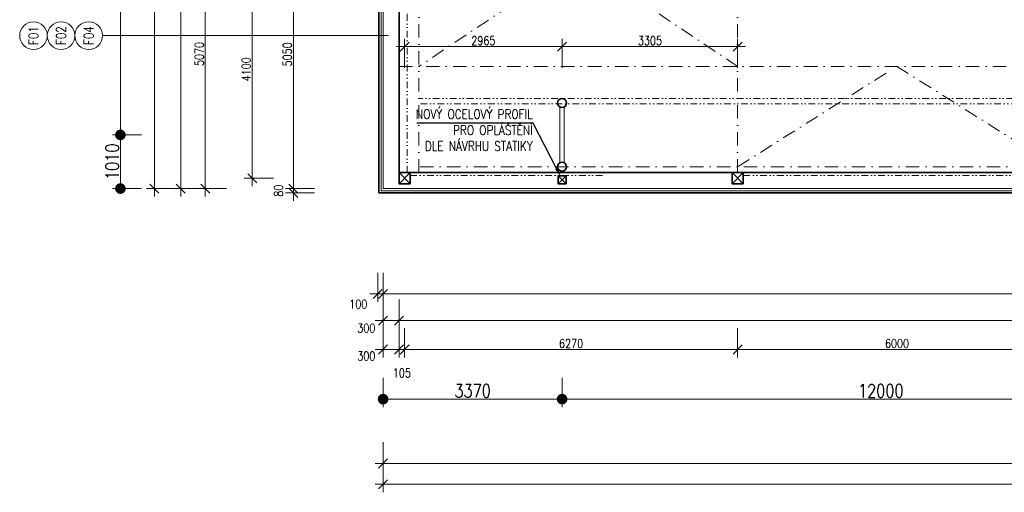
# Model space of a CAD drawing. Header units: millimetres. Extents: x -485339 to 350584, y -1189936 to 0.
# Tile 68 of 256: x -283255 to -264717, y -1065795 to -1056899. Entities that reach past the tile are written whole.
import ezdxf
from ezdxf import colors
from ezdxf.entities.mleader import LeaderData, LeaderLine
from ezdxf.enums import TextEntityAlignment as Align
from ezdxf.math import Vec2, Vec3

# ---------------------------------------------------------------- set-up
doc = ezdxf.new("R2010")
doc.units = ezdxf.units.MM
doc.header["$LTSCALE"] = 10
doc.linetypes.add('DASHDOT', pattern=[25.4, 12.7, -6.35, 0, -6.35])
doc.linetypes.add('DĚLICÍ2', pattern=[15.875, 6.35, -3.175, 0, -3.175, 0, -3.175])
doc.layers.get('Defpoints').update_dxf_attribs({"color": 201})
for name, color, linetype, lineweight in [('N_kóty', 10, 'Continuous', 18), ('N_popis', 10, 'Continuous', 18), ('N_čáry_obrys', 10, 'Continuous', 35), ('N_čáry_obv.plášt', 212, 'Continuous', 18), ('St_kóty', 132, 'Continuous', 18), ('St_sloupy_konstrukce haly', 5, 'Continuous', 35), ('St_sloupy_opláštění_půdorys', 25, 'Continuous', 35), ('St_čáry_nad', 250, 'DĚLICÍ2', 18), ('St_čáry_osy', 250, 'DASHDOT', 18), ('St_čáry_plné', 250, 'Continuous', 18)]:
    doc.layers.add(name, color=color, linetype=linetype, lineweight=lineweight)
doc.styles.get("Standard").update_dxf_attribs({"font": 'simplex.shx', "width": 0.8})
doc.linetypes.add('IZOLACE', pattern='A,0.0001,-0.1,[134,ltypeshp.shx,S=0.1,R=0,X=-0.1,Y=0],-0.2,[134,ltypeshp.shx,S=0.1,R=180,X=0.1,Y=0],-0.1', length=0.4001)
doc.dimstyles.new('stavebníM100', dxfattribs={"dimtxt": 165, "dimasz": 170, "dimexe": 150, "dimexo": 100, "dimgap": 30, "dimtad": 1, "dimdec": 0, "dimtxsty": 'Standard', "dimblk": 'OBLIQUE', "dimcen": -2.5, "dimdle": 150, "dimclrd": 256, "dimclre": 256, "dimclrt": 256, "dimadec": 4, "dimazin": 0, "dimtfac": 1, "dimtdec": 0, "dimtmove": 2, "dimatfit": 3, "dimldrblk": 'OBLIQUE', "dimfxl": 400, "dimfxlon": 1, "dimlwd": -1, "dimlwe": -1, "dimarcsym": 0})
doc.dimstyles.new('stavebníM100_modul', dxfattribs={"dimtxt": 250, "dimasz": 200, "dimexe": 150, "dimexo": 100, "dimgap": 30, "dimtad": 1, "dimdec": 0, "dimtxsty": 'Standard', "dimblk": 'DOT', "dimcen": -2.5, "dimdle": 150, "dimclrd": 256, "dimclre": 256, "dimclrt": 256, "dimadec": 4, "dimazin": 0, "dimtfac": 1, "dimtdec": 0, "dimtmove": 2, "dimatfit": 3, "dimldrblk": 'OBLIQUE', "dimfxl": 400, "dimfxlon": 1, "dimlwd": -1, "dimlwe": -1, "dimarcsym": 0})

# ---------------------------------------------------------------- blocks, each defined once
blk = doc.blocks.new('G$C08AFE675')
at = {"layer": 'St_sloupy_konstrukce haly', "color": 250, "lineweight": 18, "ltscale": 2}
for points in [[(-525, 40), (525, 40)], [(-525, -40), (525, -40)]]:
    blk.add_lwpolyline(points, dxfattribs=at)
at = {"layer": 'St_sloupy_konstrukce haly', "ltscale": 2}
for centre in [(-600, 0), (600, 0)]:
    blk.add_circle(centre, 85, dxfattribs=at)
blk = doc.blocks.new('G$C0F2906C7')
at = {"layer": 'St_sloupy_opláštění_půdorys', "ltscale": 2}
blk.add_lwpolyline([(-105, -105), (105, -105), (105, 105), (-105, 105)], close=True, dxfattribs=at)
for points in [[(-105, 105), (105, -105)], [(105, 105), (-105, -105)]]:
    blk.add_lwpolyline(points, dxfattribs=at)
blk = doc.blocks.new('*U6988')
at = {"layer": 'St_čáry_osy', "ltscale": 2}
blk.add_lwpolyline([(-3000, -1945), (-4, -55), (3000, -1945)], dxfattribs=at)
blk = doc.blocks.new('*U6987')
at = {"layer": 'St_čáry_osy', "ltscale": 2}
blk.add_blockref('*U6988', (0, 0), dxfattribs=at)
blk = doc.blocks.new('*U6992')
at = {"layer": 'St_čáry_osy', "ltscale": 2}
blk.add_lwpolyline([(3000, -1000), (0, 1000), (-3000, -1000)], dxfattribs=at)
blk = doc.blocks.new('*U6991')
at = {"layer": 'St_čáry_osy', "ltscale": 2}
for p in [(0, 14000), (0, 12000), (0, 10000), (0, 8000), (0, 6000), (0, 4000), (0, 2000), (0, 0)]:
    blk.add_blockref('*U6992', p, dxfattribs=at)
blk = doc.blocks.new('_OBLIQUE')
at = {"color": 0, "linetype": 'ByBlock'}
blk.add_line((-0.5, -0.5), (0.5, 0.5), dxfattribs=at)
blk = doc.blocks.new('*D6995')
at = {"layer": 'Defpoints', "color": 0}
for p in [(-276413, -1061874), (-276113, -1061874), (-276113, -1062563)]:
    blk.add_point(p, dxfattribs=at)
at = {"layer": 'St_kóty'}
for p, q in [((-276413, -1062163), (-276413, -1062713)), ((-276113, -1062163), (-276113, -1062713)), ((-276563, -1062563), (-275963, -1062563))]:
    blk.add_line(p, q, dxfattribs=at)
at = {"layer": 'St_kóty', "linetype": 'ByBlock', "xscale": 170, "yscale": 170, "zscale": 170, "rotation": 180}
blk.add_blockref('_OBLIQUE', (-276413, -1062563), dxfattribs=at)
at = {"layer": 'St_kóty', "linetype": 'ByBlock', "xscale": 170, "yscale": 170, "zscale": 170}
blk.add_blockref('_OBLIQUE', (-276113, -1062563), dxfattribs=at)
at = {"layer": 'St_kóty', "insert": (-276730, -1062705), "char_height": 165, "attachment_point": 5}
blk.add_mtext('300', dxfattribs=at)
blk = doc.blocks.new('*D6996')
at = {"layer": 'Defpoints', "color": 0}
for p in [(-276113, -1061874), (-206363, -1062274), (-206363, -1062563)]:
    blk.add_point(p, dxfattribs=at)
at = {"layer": 'St_kóty'}
for p, q in [((-276113, -1062163), (-276113, -1062713)), ((-206363, -1062374), (-206363, -1062713)), ((-276263, -1062563), (-206213, -1062563))]:
    blk.add_line(p, q, dxfattribs=at)
at = {"layer": 'St_kóty', "linetype": 'ByBlock', "xscale": 170, "yscale": 170, "zscale": 170, "rotation": 180}
blk.add_blockref('_OBLIQUE', (-276113, -1062563), dxfattribs=at)
at = {"layer": 'St_kóty', "linetype": 'ByBlock', "xscale": 170, "yscale": 170, "zscale": 170}
blk.add_blockref('_OBLIQUE', (-206363, -1062563), dxfattribs=at)
at = {"layer": 'St_kóty', "insert": (-241238, -1062450), "char_height": 165, "attachment_point": 5}
blk.add_mtext('69750', dxfattribs=at)
blk = doc.blocks.new('*D7010')
at = {"layer": 'Defpoints', "color": 0}
for p in [(-276413, -1060078), (-276113, -1060078), (-276113, -1063107)]:
    blk.add_point(p, dxfattribs=at)
at = {"layer": 'St_kóty'}
for p, q in [((-276413, -1062707), (-276413, -1063257)), ((-276113, -1062707), (-276113, -1063257)), ((-276563, -1063107), (-275963, -1063107))]:
    blk.add_line(p, q, dxfattribs=at)
at = {"layer": 'St_kóty', "linetype": 'ByBlock', "xscale": 170, "yscale": 170, "zscale": 170, "rotation": 180}
blk.add_blockref('_OBLIQUE', (-276413, -1063107), dxfattribs=at)
at = {"layer": 'St_kóty', "linetype": 'ByBlock', "xscale": 170, "yscale": 170, "zscale": 170}
blk.add_blockref('_OBLIQUE', (-276113, -1063107), dxfattribs=at)
at = {"layer": 'St_kóty', "insert": (-276730, -1063230), "char_height": 165, "attachment_point": 5}
blk.add_mtext('300', dxfattribs=at)
blk = doc.blocks.new('*D7011')
at = {"layer": 'Defpoints', "color": 0}
for p in [(-276008, -1059883), (-276113, -1060078), (-276008, -1063107)]:
    blk.add_point(p, dxfattribs=at)
at = {"layer": 'St_kóty'}
for p, q in [((-276113, -1062707), (-276113, -1063257)), ((-276008, -1062707), (-276008, -1063257)), ((-276263, -1063107), (-275858, -1063107))]:
    blk.add_line(p, q, dxfattribs=at)
at = {"layer": 'St_kóty', "linetype": 'ByBlock', "xscale": 170, "yscale": 170, "zscale": 170, "rotation": 180}
blk.add_blockref('_OBLIQUE', (-276113, -1063107), dxfattribs=at)
at = {"layer": 'St_kóty', "linetype": 'ByBlock', "xscale": 170, "yscale": 170, "zscale": 170}
blk.add_blockref('_OBLIQUE', (-276008, -1063107), dxfattribs=at)
at = {"layer": 'St_kóty', "insert": (-276060, -1063549), "char_height": 165, "attachment_point": 5}
blk.add_mtext('105', dxfattribs=at)
blk = doc.blocks.new('*D7012')
at = {"layer": 'Defpoints', "color": 0}
for p in [(-276008, -1059883), (-269738, -1059883), (-269738, -1063107)]:
    blk.add_point(p, dxfattribs=at)
at = {"layer": 'St_kóty'}
for p, q in [((-276008, -1062707), (-276008, -1063257)), ((-269738, -1062707), (-269738, -1063257)), ((-276158, -1063107), (-269588, -1063107))]:
    blk.add_line(p, q, dxfattribs=at)
at = {"layer": 'St_kóty', "linetype": 'ByBlock', "xscale": 170, "yscale": 170, "zscale": 170, "rotation": 180}
blk.add_blockref('_OBLIQUE', (-276008, -1063107), dxfattribs=at)
at = {"layer": 'St_kóty', "linetype": 'ByBlock', "xscale": 170, "yscale": 170, "zscale": 170}
blk.add_blockref('_OBLIQUE', (-269738, -1063107), dxfattribs=at)
at = {"layer": 'St_kóty', "insert": (-272873, -1062994), "char_height": 165, "attachment_point": 5}
blk.add_mtext('6270', dxfattribs=at)
blk = doc.blocks.new('*D7013')
at = {"layer": 'Defpoints', "color": 0}
for p in [(-269738, -1059883), (-263738, -1059883), (-263738, -1063107)]:
    blk.add_point(p, dxfattribs=at)
at = {"layer": 'St_kóty'}
for p, q in [((-269738, -1062707), (-269738, -1063257)), ((-263738, -1062707), (-263738, -1063257)), ((-269888, -1063107), (-263588, -1063107))]:
    blk.add_line(p, q, dxfattribs=at)
at = {"layer": 'St_kóty', "linetype": 'ByBlock', "xscale": 170, "yscale": 170, "zscale": 170, "rotation": 180}
blk.add_blockref('_OBLIQUE', (-269738, -1063107), dxfattribs=at)
at = {"layer": 'St_kóty', "linetype": 'ByBlock', "xscale": 170, "yscale": 170, "zscale": 170}
blk.add_blockref('_OBLIQUE', (-263738, -1063107), dxfattribs=at)
at = {"layer": 'St_kóty', "insert": (-266738, -1062994), "char_height": 165, "attachment_point": 5}
blk.add_mtext('6000', dxfattribs=at)
blk = doc.blocks.new('_Dot')
at = {"color": 0, "linetype": 'ByBlock', "lineweight": -2}
blk.add_line((-0.5, 0), (-1, 0), dxfattribs=at)
at = {"color": 0, "linetype": 'ByBlock', "const_width": 0.5}
blk.add_lwpolyline([(-0.25, 0, 1), (0.25, 0, 1)], format="xyb", close=True, dxfattribs=at)
blk = doc.blocks.new('*D7039')
at = {"layer": 'Defpoints', "color": 0}
for p in [(-273043, -1040868), (-261043, -1040868), (-273043, -1064041)]:
    blk.add_point(p, dxfattribs=at)
at = {"layer": 'St_kóty'}
for p, q in [((-273043, -1063641), (-273043, -1064191)), ((-261043, -1063641), (-261043, -1064191)), ((-261243, -1064041), (-272843, -1064041))]:
    blk.add_line(p, q, dxfattribs=at)
at = {"layer": 'St_kóty', "linetype": 'ByBlock', "xscale": 200, "yscale": 200, "zscale": 200, "rotation": 180}
blk.add_blockref('_Dot', (-273043, -1064041), dxfattribs=at)
at = {"layer": 'St_kóty', "linetype": 'ByBlock', "xscale": 200, "yscale": 200, "zscale": 200}
blk.add_blockref('_Dot', (-261043, -1064041), dxfattribs=at)
at = {"layer": 'St_kóty', "insert": (-267043, -1063886), "char_height": 250, "attachment_point": 5}
blk.add_mtext('12000', dxfattribs=at)
blk = doc.blocks.new('*D7040')
at = {"layer": 'Defpoints', "color": 0}
for p in [(-273043, -1040868), (-276413, -1060078), (-276413, -1064041)]:
    blk.add_point(p, dxfattribs=at)
at = {"layer": 'St_kóty'}
for p, q in [((-276413, -1063641), (-276413, -1064191)), ((-273043, -1063641), (-273043, -1064191)), ((-273243, -1064041), (-276213, -1064041))]:
    blk.add_line(p, q, dxfattribs=at)
at = {"layer": 'St_kóty', "linetype": 'ByBlock', "xscale": 200, "yscale": 200, "zscale": 200, "rotation": 180}
blk.add_blockref('_Dot', (-276413, -1064041), dxfattribs=at)
at = {"layer": 'St_kóty', "linetype": 'ByBlock', "xscale": 200, "yscale": 200, "zscale": 200}
blk.add_blockref('_Dot', (-273043, -1064041), dxfattribs=at)
at = {"layer": 'St_kóty', "insert": (-274728, -1063886), "char_height": 250, "attachment_point": 5}
blk.add_mtext('3370', dxfattribs=at)
blk = doc.blocks.new('*D7041')
at = {"layer": 'Defpoints', "color": 0}
for p in [(-279762, -1055008), (-277582, -1055008), (-277482, -1060078)]:
    blk.add_point(p, dxfattribs=at)
at = {"layer": 'St_kóty'}
for p, q in [((-279362, -1055008), (-279912, -1055008)), ((-279762, -1060228), (-279762, -1054858)), ((-279362, -1060078), (-279912, -1060078))]:
    blk.add_line(p, q, dxfattribs=at)
at = {"layer": 'St_kóty', "linetype": 'ByBlock', "xscale": 170, "yscale": 170, "zscale": 170}
for p, rotation in [((-279762, -1055008), 90), ((-279762, -1060078), 270)]:
    blk.add_blockref('_OBLIQUE', p, dxfattribs=dict(at, rotation=rotation))
at = {"layer": 'St_kóty', "insert": (-279874, -1057543), "char_height": 165, "attachment_point": 5, "rotation": 90}
blk.add_mtext('5070', dxfattribs=at)
blk = doc.blocks.new('*D7051')
at = {"layer": 'Defpoints', "color": 0}
for p in [(-277482, -1044648), (-280222, -1060078), (-277482, -1060078)]:
    blk.add_point(p, dxfattribs=at)
at = {"layer": 'St_kóty'}
for p, q in [((-280222, -1044498), (-280222, -1060228)), ((-279822, -1044648), (-280372, -1044648)), ((-279822, -1060078), (-280372, -1060078))]:
    blk.add_line(p, q, dxfattribs=at)
at = {"layer": 'St_kóty', "linetype": 'ByBlock', "xscale": 170, "yscale": 170, "zscale": 170}
for p, rotation in [((-280222, -1044648), 90), ((-280222, -1060078), 270)]:
    blk.add_blockref('_OBLIQUE', p, dxfattribs=dict(at, rotation=rotation))
at = {"layer": 'St_kóty', "insert": (-280335, -1052363), "char_height": 165, "attachment_point": 5, "rotation": 90}
blk.add_mtext('15430', dxfattribs=at)
blk = doc.blocks.new('*D7052')
at = {"layer": 'Defpoints', "color": 0}
for p in [(-280718, -992923), (-277382, -992923), (-277482, -1060078)]:
    blk.add_point(p, dxfattribs=at)
at = {"layer": 'St_kóty'}
for p, q in [((-280718, -1060228), (-280718, -992773)), ((-280318, -992923), (-280868, -992923)), ((-280318, -1060078), (-280868, -1060078))]:
    blk.add_line(p, q, dxfattribs=at)
at = {"layer": 'St_kóty', "linetype": 'ByBlock', "xscale": 170, "yscale": 170, "zscale": 170}
for p, rotation in [((-280718, -992923), 90), ((-280718, -1060078), 270)]:
    blk.add_blockref('_OBLIQUE', p, dxfattribs=dict(at, rotation=rotation))
at = {"layer": 'St_kóty', "insert": (-280831, -1026500), "char_height": 165, "attachment_point": 5, "rotation": 90}
blk.add_mtext('67155', dxfattribs=at)
blk = doc.blocks.new('*D7055')
at = {"layer": 'Defpoints', "color": 0}
for p in [(-274152, -1041768), (-281359, -1059068), (-274152, -1059068)]:
    blk.add_point(p, dxfattribs=at)
at = {"layer": 'St_kóty'}
for p, q in [((-280959, -1041768), (-281509, -1041768)), ((-281359, -1041968), (-281359, -1058868)), ((-280959, -1059068), (-281509, -1059068))]:
    blk.add_line(p, q, dxfattribs=at)
at = {"layer": 'St_kóty', "linetype": 'ByBlock', "xscale": 200, "yscale": 200, "zscale": 200}
for p, rotation in [((-281359, -1041768), 90), ((-281359, -1059068), 270)]:
    blk.add_blockref('_Dot', p, dxfattribs=dict(at, rotation=rotation))
at = {"layer": 'St_kóty', "insert": (-281514, -1050418), "char_height": 250, "attachment_point": 5, "rotation": 90}
blk.add_mtext('17300', dxfattribs=at)
blk = doc.blocks.new('*D7056')
at = {"layer": 'Defpoints', "color": 0}
for p in [(-274152, -1059068), (-281359, -1060078), (-277482, -1060078)]:
    blk.add_point(p, dxfattribs=at)
at = {"layer": 'St_kóty'}
for p, q in [((-280959, -1059068), (-281509, -1059068)), ((-281359, -1059268), (-281359, -1059878)), ((-280959, -1060078), (-281509, -1060078))]:
    blk.add_line(p, q, dxfattribs=at)
at = {"layer": 'St_kóty', "linetype": 'ByBlock', "xscale": 200, "yscale": 200, "zscale": 200}
for p, rotation in [((-281359, -1059068), 90), ((-281359, -1060078), 270)]:
    blk.add_blockref('_Dot', p, dxfattribs=dict(at, rotation=rotation))
at = {"layer": 'St_kóty', "insert": (-281514, -1059573), "char_height": 250, "attachment_point": 5, "rotation": 90}
blk.add_mtext('1010', dxfattribs=at)
blk = doc.blocks.new('*D7256')
at = {"layer": 'Defpoints', "color": 0}
for p in [(-179483, -1042046), (-276413, -1060078), (-179483, -1065645)]:
    blk.add_point(p, dxfattribs=at)
at = {"layer": 'St_kóty'}
for p, q in [((-276413, -1065245), (-276413, -1065795)), ((-179483, -1065245), (-179483, -1065795)), ((-276563, -1065645), (-179333, -1065645))]:
    blk.add_line(p, q, dxfattribs=at)
at = {"layer": 'St_kóty', "linetype": 'ByBlock', "xscale": 170, "yscale": 170, "zscale": 170, "rotation": 180}
blk.add_blockref('_OBLIQUE', (-276413, -1065645), dxfattribs=at)
at = {"layer": 'St_kóty', "linetype": 'ByBlock', "xscale": 170, "yscale": 170, "zscale": 170}
blk.add_blockref('_OBLIQUE', (-179483, -1065645), dxfattribs=at)
at = {"layer": 'St_kóty', "insert": (-227948, -1065533), "char_height": 165, "attachment_point": 5}
blk.add_mtext('96930', dxfattribs=at)
blk = doc.blocks.new('*D7257')
at = {"layer": 'Defpoints', "color": 0}
for p in [(-276413, -1060078), (-195583, -1060478), (-195583, -1065253)]:
    blk.add_point(p, dxfattribs=at)
at = {"layer": 'St_kóty'}
for p, q in [((-276413, -1064853), (-276413, -1065403)), ((-195583, -1064853), (-195583, -1065403)), ((-276563, -1065253), (-195433, -1065253))]:
    blk.add_line(p, q, dxfattribs=at)
at = {"layer": 'St_kóty', "linetype": 'ByBlock', "xscale": 170, "yscale": 170, "zscale": 170, "rotation": 180}
blk.add_blockref('_OBLIQUE', (-276413, -1065253), dxfattribs=at)
at = {"layer": 'St_kóty', "linetype": 'ByBlock', "xscale": 170, "yscale": 170, "zscale": 170}
blk.add_blockref('_OBLIQUE', (-195583, -1065253), dxfattribs=at)
at = {"layer": 'St_kóty', "insert": (-235998, -1065141), "char_height": 165, "attachment_point": 5}
blk.add_mtext('80830', dxfattribs=at)
blk = doc.blocks.new('*D7259')
at = {"layer": 'Defpoints', "color": 0}
for p in [(-278878, -1055783), (-277077, -1055783), (-277077, -1059883)]:
    blk.add_point(p, dxfattribs=at)
at = {"layer": 'St_kóty'}
for p, q in [((-278878, -1060033), (-278878, -1055633)), ((-278478, -1055783), (-279028, -1055783)), ((-278478, -1059883), (-279028, -1059883))]:
    blk.add_line(p, q, dxfattribs=at)
at = {"layer": 'St_kóty', "linetype": 'ByBlock', "xscale": 170, "yscale": 170, "zscale": 170}
for p, rotation in [((-278878, -1055783), 90), ((-278878, -1059883), 270)]:
    blk.add_blockref('_OBLIQUE', p, dxfattribs=dict(at, rotation=rotation))
at = {"layer": 'St_kóty', "insert": (-278990, -1057833), "char_height": 165, "attachment_point": 5, "rotation": 90}
blk.add_mtext('4100', dxfattribs=at)
blk = doc.blocks.new('*D7267')
at = {"layer": 'Defpoints', "color": 0}
for p in [(-276513, -1060654), (-276413, -1060654), (-276513, -1062062)]:
    blk.add_point(p, dxfattribs=at)
at = {"layer": 'N_kóty'}
for p, q in [((-276513, -1061662), (-276513, -1062212)), ((-276413, -1061662), (-276413, -1062212)), ((-276263, -1062062), (-276663, -1062062))]:
    blk.add_line(p, q, dxfattribs=at)
at = {"layer": 'N_kóty', "linetype": 'ByBlock', "xscale": 170, "yscale": 170, "zscale": 170, "rotation": 180}
blk.add_blockref('_OBLIQUE', (-276513, -1062062), dxfattribs=at)
at = {"layer": 'N_kóty', "linetype": 'ByBlock', "xscale": 170, "yscale": 170, "zscale": 170}
blk.add_blockref('_OBLIQUE', (-276413, -1062062), dxfattribs=at)
at = {"layer": 'N_kóty', "insert": (-276879, -1062252), "char_height": 165, "attachment_point": 5}
blk.add_mtext('100', dxfattribs=at)
blk = doc.blocks.new('*D7290')
at = {"layer": 'Defpoints', "color": 0}
for p in [(-278103, -1060078), (-276493, -1060158), (-276413, -1060078)]:
    blk.add_point(p, dxfattribs=at)
at = {"layer": 'N_kóty'}
for p, q in [((-278103, -1060308), (-278103, -1059928)), ((-277703, -1060078), (-278253, -1060078)), ((-277703, -1060158), (-278253, -1060158))]:
    blk.add_line(p, q, dxfattribs=at)
at = {"layer": 'N_kóty', "linetype": 'ByBlock', "xscale": 170, "yscale": 170, "zscale": 170}
for p, rotation in [((-278103, -1060078), 90), ((-278103, -1060158), 270)]:
    blk.add_blockref('_OBLIQUE', p, dxfattribs=dict(at, rotation=rotation))
at = {"layer": 'N_kóty', "insert": (-278381, -1060118), "char_height": 165, "attachment_point": 5, "rotation": 90}
blk.add_mtext('80', dxfattribs=at)
blk = doc.blocks.new('*D7291')
at = {"layer": 'Defpoints', "color": 0}
for p in [(-278103, -1055028), (-277249, -1055028), (-276413, -1060078)]:
    blk.add_point(p, dxfattribs=at)
at = {"layer": 'N_kóty'}
for p, q in [((-278103, -1060228), (-278103, -1054878)), ((-277703, -1055028), (-278253, -1055028)), ((-277703, -1060078), (-278253, -1060078))]:
    blk.add_line(p, q, dxfattribs=at)
at = {"layer": 'N_kóty', "linetype": 'ByBlock', "xscale": 170, "yscale": 170, "zscale": 170}
for p, rotation in [((-278103, -1055028), 90), ((-278103, -1060078), 270)]:
    blk.add_blockref('_OBLIQUE', p, dxfattribs=dict(at, rotation=rotation))
at = {"layer": 'N_kóty', "insert": (-278216, -1057553), "char_height": 165, "attachment_point": 5, "rotation": 90}
blk.add_mtext('5050', dxfattribs=at)
blk = doc.blocks.new('*D7307')
at = {"layer": 'Defpoints', "color": 0}
for p in [(-276413, -1060654), (-206363, -1060654), (-206363, -1062062)]:
    blk.add_point(p, dxfattribs=at)
at = {"layer": 'N_kóty'}
for p, q in [((-276413, -1061662), (-276413, -1062212)), ((-206363, -1061662), (-206363, -1062212)), ((-276563, -1062062), (-206213, -1062062))]:
    blk.add_line(p, q, dxfattribs=at)
at = {"layer": 'N_kóty', "linetype": 'ByBlock', "xscale": 170, "yscale": 170, "zscale": 170, "rotation": 180}
blk.add_blockref('_OBLIQUE', (-276413, -1062062), dxfattribs=at)
at = {"layer": 'N_kóty', "linetype": 'ByBlock', "xscale": 170, "yscale": 170, "zscale": 170}
blk.add_blockref('_OBLIQUE', (-206363, -1062062), dxfattribs=at)
at = {"layer": 'N_kóty', "insert": (-241388, -1061949), "char_height": 165, "attachment_point": 5}
blk.add_mtext('70050', dxfattribs=at)
blk = doc.blocks.new('G$CBB62DE26')
at = {"layer": 'St_sloupy_opláštění_půdorys', "color": 0, "ltscale": 2}
blk.add_lwpolyline([(-75, -150), (75, -150), (75, 0), (-75, 0)], close=True, dxfattribs=at)
for points in [[(-75, 0), (75, -150)], [(75, 0), (-75, -150)]]:
    blk.add_lwpolyline(points, dxfattribs=at)
blk = doc.blocks.new('*D8014')
at = {"layer": 'Defpoints', "color": 0}
for p in [(-273043, -1057406), (-276008, -1058868), (-273043, -1058898)]:
    blk.add_point(p, dxfattribs=at)
at = {"layer": 'N_kóty'}
for p, q in [((-276158, -1057406), (-272893, -1057406)), ((-276008, -1057806), (-276008, -1057256)), ((-273043, -1057806), (-273043, -1057256))]:
    blk.add_line(p, q, dxfattribs=at)
at = {"layer": 'N_kóty', "linetype": 'ByBlock', "xscale": 170, "yscale": 170, "zscale": 170, "rotation": 180}
blk.add_blockref('_OBLIQUE', (-276008, -1057406), dxfattribs=at)
at = {"layer": 'N_kóty', "linetype": 'ByBlock', "xscale": 170, "yscale": 170, "zscale": 170}
blk.add_blockref('_OBLIQUE', (-273043, -1057406), dxfattribs=at)
at = {"layer": 'N_kóty', "lineweight": 18, "insert": (-274525, -1057294), "char_height": 165, "attachment_point": 5}
blk.add_mtext('2965', dxfattribs=at)
blk = doc.blocks.new('*D8015')
at = {"layer": 'Defpoints', "color": 0}
for p in [(-269738, -1057406), (-273043, -1058898), (-269738, -1058763)]:
    blk.add_point(p, dxfattribs=at)
at = {"layer": 'N_kóty'}
for p, q in [((-273193, -1057406), (-269588, -1057406)), ((-273043, -1057806), (-273043, -1057256)), ((-269738, -1057806), (-269738, -1057256))]:
    blk.add_line(p, q, dxfattribs=at)
at = {"layer": 'N_kóty', "linetype": 'ByBlock', "xscale": 170, "yscale": 170, "zscale": 170, "rotation": 180}
blk.add_blockref('_OBLIQUE', (-273043, -1057406), dxfattribs=at)
at = {"layer": 'N_kóty', "linetype": 'ByBlock', "xscale": 170, "yscale": 170, "zscale": 170}
blk.add_blockref('_OBLIQUE', (-269738, -1057406), dxfattribs=at)
at = {"layer": 'N_kóty', "lineweight": 18, "insert": (-271390, -1057294), "char_height": 165, "attachment_point": 5}
blk.add_mtext('3305', dxfattribs=at)

msp = doc.modelspace()

# ---------------------------------------------------------------- linework, layer by layer
at = {"layer": 'N_popis'}
msp.add_lwpolyline([(-281696.1, -1057198.6), (-276312.7, -1057198.6)], dxfattribs=at)
for centre in [(-282995.6, -1057198.6), (-282475.8, -1057198.6), (-281956, -1057198.6)]:
    msp.add_circle(centre, 259.9, dxfattribs=at)
at = {"layer": 'N_čáry_obrys', "ltscale": 2}
for points in [[(-276492.7, -1055007.6), (-276492.7, -1060157.6)], [(-276112.7, -1060157.6), (-276492.7, -1060157.6)], [(-206442.7, -1060157.6), (-276112.7, -1060157.6)]]:
    msp.add_lwpolyline(points, dxfattribs=at)
at = {"layer": 'N_čáry_obv.plášt', "linetype": 'IZOLACE', "ltscale": 8}
for points in [[(-276452.7, -1055027.6), (-276452.7, -1060117.6)], [(-206402.7, -1060117.6), (-276452.7, -1060117.6)]]:
    msp.add_lwpolyline(points, dxfattribs=at)
at = {"layer": 'St_sloupy_konstrukce haly', "ltscale": 2}
for points in [[(-276112.7, -1055027.6), (-276112.7, -1059777.6)], [(-276112.7, -1059777.6), (-206362.7, -1059777.6)]]:
    msp.add_lwpolyline(points, dxfattribs=at)
at = {"layer": 'St_čáry_nad', "ltscale": 2}
for points in [[(-275957.7, -1059777.6), (-275957.7, -1056047.6)], [(-207042.7, -1058382.6), (-275737.7, -1058382.6)], [(-206959.1, -1058482.6), (-275737.7, -1058482.6)], [(-275902.7, -1059832.6), (-272172.7, -1059832.6)], [(-269632.7, -1059832.6), (-263842.7, -1059832.6)]]:
    msp.add_lwpolyline(points, dxfattribs=at)
at = {"layer": 'St_čáry_osy', "ltscale": 2}
for points in [[(-275737.7, -1059777.6), (-275737.7, -1011656.9)], [(-269737.7, -1059777.6), (-269737.7, -1011656.9)], [(-276112.7, -1057777.6), (-206362.7, -1057777.6)], [(-206362.7, -1059667.6), (-275957.7, -1059667.6)]]:
    msp.add_lwpolyline(points, dxfattribs=at)
at = {"layer": 'St_čáry_plné', "ltscale": 2}
for points in [[(-276412.7, -1055027.6), (-276412.7, -1060077.6)], [(-276112.7, -1060077.6), (-276412.7, -1060077.6)], [(-206362.7, -1060077.6), (-276112.7, -1060077.6)]]:
    msp.add_lwpolyline(points, dxfattribs=at)

# ---------------------------------------------------------------- block references
at = {"layer": 'N_čáry_obrys', "ltscale": 2, "rotation": 90}
msp.add_blockref('G$CBB62DE26', (-273117.7, -1059912.6), dxfattribs=at)
at = {"layer": 'St_sloupy_konstrukce haly', "ltscale": 2, "rotation": 90}
msp.add_blockref('G$C08AFE675', (-273042.7, -1059067.6), dxfattribs=at)
at = {"layer": 'St_sloupy_opláštění_půdorys', "ltscale": 2, "rotation": 90}
for p in [(-276007.7, -1059882.6), (-269737.7, -1059882.6)]:
    msp.add_blockref('G$C0F2906C7', p, dxfattribs=at)
at = {"layer": 'St_čáry_osy', "ltscale": 2}
for name, p in [('*U6991', (-272737.7, -1056777.6)), ('*U6987', (-266737.7, -1057722.6))]:
    msp.add_blockref(name, p, dxfattribs=at)

# ---------------------------------------------------------------- texts
at = {"layer": 'N_popis', "width": 0.8}
for s, p in [('F01', (-282995.6, -1057198.6)), ('F02', (-282475.8, -1057198.6)), ('F04', (-281956, -1057198.6))]:
    msp.add_text(s, height=180, rotation=90, dxfattribs=at).set_placement(p, align=Align.MIDDLE_CENTER)

# ---------------------------------------------------------------- dimensions: what is measured, and where the dimension line sits
at = {"layer": 'N_kóty'}
for base, p1, p2, picture, middle in [((-278103.5, -1055027.6), (-276412.7, -1060077.6), (-277249.1, -1055027.6), '*D7291', (-278216, -1057552.6)), ((-278103.5, -1060077.6), (-276492.7, -1060157.6), (-276412.7, -1060077.6), '*D7290', (-278381, -1060117.6))]:
    dim = msp.add_linear_dim(base=base, p1=p1, p2=p2, angle=90, dimstyle='stavebníM100', dxfattribs=at)
    dim.commit()
    dim.dimension.update_dxf_attribs({"geometry": picture, "text_midpoint": middle})
at = {"layer": 'N_kóty', "lineweight": 18}
for base, p1, p2, picture, middle in [((-273042.7, -1057406.4), (-276007.7, -1058867.7), (-273042.7, -1058897.7), '*D8014', (-274525.2, -1057293.9)), ((-269737.7, -1057406.4), (-273042.7, -1058897.7), (-269737.7, -1058762.7), '*D8015', (-271390.2, -1057293.9))]:
    dim = msp.add_linear_dim(base=base, p1=p1, p2=p2, dimstyle='stavebníM100', dxfattribs=at)
    dim.commit()
    dim.dimension.update_dxf_attribs({"geometry": picture, "text_midpoint": middle})
at = {"layer": 'N_kóty'}
dim = msp.add_linear_dim(base=(-276512.7, -1062061.7), p1=(-276412.7, -1060653.8), p2=(-276512.7, -1060653.8), dimstyle='stavebníM100', dxfattribs=at)
dim.commit()
dim.dimension.update_dxf_attribs({"geometry": '*D7267', "text_midpoint": (-276878.6, -1062251.8), "dimtype": 160})
dim = msp.add_linear_dim(base=(-206362.7, -1062061.7), p1=(-276412.7, -1060653.8), p2=(-206362.7, -1060653.8), dimstyle='stavebníM100', dxfattribs=at)
dim.commit()
dim.dimension.update_dxf_attribs({"geometry": '*D7307', "text_midpoint": (-241387.7, -1061949.2)})
at = {"layer": 'St_kóty'}
for base, p1, p2, dimstyle, picture, middle in [((-280718.2, -992922.8), (-277481.9, -1060077.6), (-277381.9, -992922.8), 'stavebníM100', '*D7052', (-280830.7, -1026500.2)), ((-280222, -1060077.6), (-277481.9, -1044647.6), (-277481.9, -1060077.6), 'stavebníM100', '*D7051', (-280334.5, -1052362.6)), ((-279761.7, -1055007.6), (-277481.9, -1060077.6), (-277581.9, -1055007.6), 'stavebníM100', '*D7041', (-279874.2, -1057542.6)), ((-278877.9, -1055782.6), (-277076.9, -1059882.6), (-277076.9, -1055782.6), 'stavebníM100', '*D7259', (-278990.4, -1057832.6)), ((-281359, -1060077.6), (-274151.9, -1059067.6), (-277481.9, -1060077.6), 'stavebníM100_modul', '*D7056', (-281514, -1059572.6))]:
    dim = msp.add_linear_dim(base=base, p1=p1, p2=p2, angle=90, dimstyle=dimstyle, override={"dimtxsty": 'Standard', "dimldrblk": 'OBLIQUE'}, dxfattribs=at)
    dim.commit()
    dim.dimension.update_dxf_attribs({"geometry": picture, "text_midpoint": middle})
for base, p1, p2, dimstyle, picture, middle in [((-276412.7, -1064041.5), (-273042.7, -1040867.6), (-276412.7, -1060077.6), 'stavebníM100_modul', '*D7040', (-274727.7, -1063886.5)), ((-179483, -1065645.1), (-276412.7, -1060077.6), (-179483, -1042045.8), 'stavebníM100', '*D7256', (-227947.9, -1065532.6)), ((-195582.7, -1065253.2), (-276412.7, -1060077.6), (-195582.7, -1060477.6), 'stavebníM100', '*D7257', (-235997.7, -1065140.7)), ((-206362.7, -1062562.9), (-276112.7, -1061874.1), (-206362.7, -1062274.1), 'stavebníM100', '*D6996', (-241237.7, -1062450.4))]:
    dim = msp.add_linear_dim(base=base, p1=p1, p2=p2, dimstyle=dimstyle, override={"dimtxsty": 'Standard', "dimldrblk": 'OBLIQUE'}, dxfattribs=at)
    dim.commit()
    dim.dimension.update_dxf_attribs({"geometry": picture, "text_midpoint": middle})
for base, p1, p2, dimstyle, picture, middle in [((-273042.7, -1064041.5), (-261042.7, -1040867.6), (-273042.7, -1040867.6), 'stavebníM100_modul', '*D7039', (-267042.7, -1063886.5)), ((-276007.7, -1063107), (-276112.7, -1060077.6), (-276007.7, -1059882.6), 'stavebníM100', '*D7011', (-276060.2, -1063549.5)), ((-269737.7, -1063107), (-276007.7, -1059882.6), (-269737.7, -1059882.6), 'stavebníM100', '*D7012', (-272872.7, -1062994.5)), ((-263737.7, -1063107), (-269737.7, -1059882.6), (-263737.7, -1059882.6), 'stavebníM100', '*D7013', (-266737.7, -1062994.5))]:
    dim = msp.add_linear_dim(base=base, p1=p1, p2=p2, dimstyle=dimstyle, dxfattribs=at)
    dim.commit()
    dim.dimension.update_dxf_attribs({"geometry": picture, "text_midpoint": middle})
dim = msp.add_linear_dim(base=(-281359, -1059067.6), p1=(-274151.9, -1041767.6), p2=(-274151.9, -1059067.6), angle=90, dimstyle='stavebníM100_modul', dxfattribs=at)
dim.commit()
dim.dimension.update_dxf_attribs({"geometry": '*D7055', "text_midpoint": (-281514, -1050417.6)})
dim = msp.add_linear_dim(base=(-276112.7, -1063107), p1=(-276412.7, -1060077.6), p2=(-276112.7, -1060077.6), dimstyle='stavebníM100', override={"dimtxsty": 'Standard', "dimldrblk": 'OBLIQUE'}, dxfattribs=at)
dim.commit()
dim.dimension.update_dxf_attribs({"geometry": '*D7010', "text_midpoint": (-276729.5, -1063230.4), "dimtype": 160})
dim = msp.add_linear_dim(base=(-276112.7, -1062562.9), p1=(-276412.7, -1061874.1), p2=(-276112.7, -1061874.1), dimstyle='stavebníM100', dxfattribs=at)
dim.commit()
dim.dimension.update_dxf_attribs({"geometry": '*D6995', "text_midpoint": (-276729.5, -1062705.1), "dimtype": 160})

# ---------------------------------------------------------------- leaders
at = {"layer": 'N_popis'}
ml = msp.add_multileader_mtext('Standard', dxfattribs=at)
ml.set_content('NOVÝ OCELOVÝ PROFIL \\PPRO OPLÁŠTĚNÍ \\PDLE NÁVRHU STATIKY')
ml.set_leader_properties()
ml.build(insert=Vec2(0, 0))
ml.multileader.update_dxf_attribs({"text_left_attachment_type": 6, "text_right_attachment_type": 6, "arrow_head_size": 180})
ctx = ml.context
ctx.base_point, ctx.char_height, ctx.arrow_head_size, ctx.plane_origin = Vec3(-276101.2, -1058845.1), 180, 180, Vec3(-272808, -1057884.6)
ctx.left_attachment, ctx.right_attachment, ctx.text_align_type = 6, 6, 2
notes = []
notes.append((ctx, [(0, (1, 1, 0), (-273586.3, -1058845.1), (-1, 0), 8, [(0, [(-273065.2, -1059858.7)], 0, [])])]))
ctx.mtext.insert, ctx.mtext.alignment, ctx.mtext.flow_direction = Vec3(-273596.3, -1058588), 3, 5
for ctx, leaders in notes:
    for number, flags, end, landing, length, lines in leaders:
        leader = LeaderData()
        leader.index, (leader.has_last_leader_line, leader.has_dogleg_vector, leader.attachment_direction) = number, flags
        leader.last_leader_point, leader.dogleg_vector, leader.dogleg_length = Vec3(end), Vec3(landing), length
        for number, points, colour, breaks in lines:
            line = LeaderLine()
            line.index, line.vertices, line.color, line.breaks = number, Vec3.list(points), colors.encode_raw_color(colour), breaks
            leader.lines.append(line)
        ctx.leaders.append(leader)

doc.saveas('drawing.dxf')
